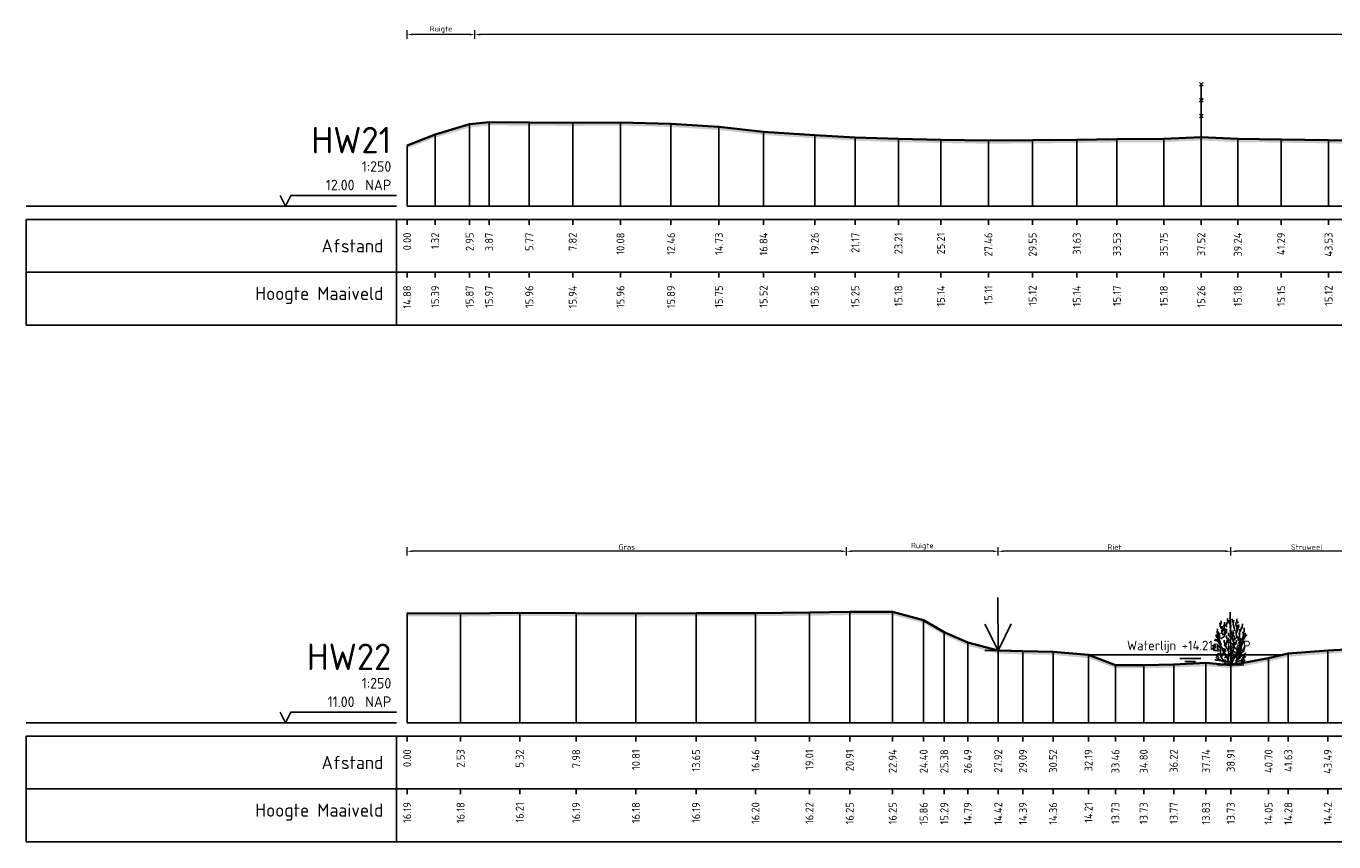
# Model space of a CAD drawing. Header units: metres. Extents: x 197883 to 206898, y 361907 to 364395.
# Tile 219 of 256: x 206492 to 206554, y 363796 to 363835. Entities that reach past the tile are written whole.
import ezdxf
from ezdxf.enums import TextEntityAlignment as Align

# ---------------------------------------------------------------- set-up
doc = ezdxf.new("R2010")
doc.units = ezdxf.units.M
doc.header["$PDMODE"] = 35
doc.header["$PDSIZE"] = 0.075
for name, color, linetype, lineweight in [('B-ME-GR-HEESTER-SD', 90, 'Continuous', 25), ('B-ME-GR-RIET-SD', 120, 'Continuous', 25), ('B-ME-IE-TERREINAFSCHEIDING_KUNSTMATIG_RASTERHEKWERK-SD', 20, 'Continuous', 25), ('X-ME-AL-PROFIEL_HUIDIG MAAIVELD-GD', 252, 'Continuous', 0), ('X-XX-AL-DETAIL1-M', 7, 'Continuous', 18), ('X-XX-AL-DWARSPROFIEL_PROFIELLIJN MAAIVELD-GD', 8, 'Continuous', 35), ('X-XX-AL-NAP-T18', 7, 'Continuous', 18)]:
    doc.layers.add(name, color=color, linetype=linetype, lineweight=lineweight)
doc.layers.add('X-ME-AL-PROFIEL_WATERLIJN-GD', color=150, linetype='Continuous')
doc.layers.add('X-ME-AL-PROFIELRASTER-S', color=7, linetype='Continuous')
doc.styles.add('NLCS-ISO', font='NLCS-ISO.ttf', dxfattribs={"height": 1.8})
doc.styles.add('NLCS-ISO-ANNOTATIVE-T18', font='NLCS-ISO.ttf', dxfattribs={"height": 1.8})
doc.styles.add('NLCS-ISO-M100-T25', font='NLCS-ISO.ttf', dxfattribs={"height": 0.25})
doc.dimstyles.new('NLCS-M100-T25-PIJL_L2_H1', dxfattribs={"dimscale": 0.1, "dimtxt": 2.5, "dimasz": 2.5, "dimexe": 2, "dimexo": 2, "dimgap": 0.7, "dimtad": 1, "dimzin": 0, "dimdsep": 46, "dimtxsty": 'NLCS-ISO-M100-T25', "dimcen": 0, "dimdle": 2, "dimclrd": 256, "dimclre": 256, "dimclrt": 256, "dimadec": 1, "dimazin": 0, "dimtfac": 1, "dimtdec": 3, "dimtofl": 0, "dimtmove": 0, "dimatfit": 3, "dimfxl": 2, "dimfxlon": 1, "dimtfillclr": 256, "dimtolj": 1, "dimtzin": 0, "dimlwd": -1, "dimlwe": -1, "dimarcsym": 0})

# ---------------------------------------------------------------- blocks, each defined once
blk = doc.blocks.new('SAL-PROFIELRASTER-D')
at = {"color": 0, "linetype": 'ByBlock', "lineweight": -2, "flags": 128}
for points in [[(-2, 0), (-72, 0)], [(-24, 2), (-23, 0), (-22, 2), (-2, 2)], [(-72, -12.5), (-72, -2.5)], [(0, -2.5), (-72, -2.5)], [(-2, -12.5), (-2, -2.5)], [(0, -12.5), (-72, -12.5)]]:
    blk.add_lwpolyline(points, dxfattribs=at)
at = {"color": 0, "linetype": 'ByBlock', "lineweight": -2, "style": 'NLCS-ISO-ANNOTATIVE-T18'}
blk.add_text('NAP', height=2, dxfattribs=at).set_placement((-3, 3), align=Align.RIGHT)
blk.add_text('Afstand', height=2.5, dxfattribs=at).set_placement((-4.5, -7.5), align=Align.MIDDLE_RIGHT)
for tag, height, p in [('PROFIELNR', 5, (-3, 10)), ('SCHAAL', 2, (-3, 6.5)), ('NAP', 2, (-9.94, 3))]:
    blk.add_attdef(tag, text='', height=height, dxfattribs=at).set_placement(p, align=Align.RIGHT)
blk = doc.blocks.new('SAL-PROFIELRASTER_BALK_EIND1-D')
at = {"color": 0, "linetype": 'ByBlock', "lineweight": -2, "flags": 128}
for points in [[(0, 0), (1, 0)], [(0, -2.5), (1, -2.5)], [(0, -12.5), (1, -12.5)]]:
    blk.add_lwpolyline(points, dxfattribs=at)
blk = doc.blocks.new('SAL-PROFIELRASTER_BALK-D')
at = {"color": 0, "linetype": 'ByBlock', "lineweight": -2}
for p, q in [((-72, -12.5), (-72, -2.5)), ((-2, -2.5), (-2, -12.5)), ((0, -12.5), (-72, -12.5))]:
    blk.add_line(p, q, dxfattribs=at)
at = {"color": 0, "linetype": 'ByBlock', "lineweight": -2, "style": 'NLCS-ISO-ANNOTATIVE-T18'}
for tag, height, p in [('TITEL1', 2.5, (-4.5, -6.5)), ('TITEL2', 1.5, (-4.5, -9.5))]:
    blk.add_attdef(tag, text='', height=height, dxfattribs=at).set_placement(p, align=Align.MIDDLE_RIGHT)
blk = doc.blocks.new('SAL-PROFIELRASTER_BALK_EIND2-D')
at = {"color": 0, "linetype": 'ByBlock', "lineweight": -2}
blk.add_line((1, -12.5), (0, -12.5), dxfattribs=at)
blk = doc.blocks.new('SAL-PROFIELRASTER_BALK_DATA-D')
at = {"color": 0, "linetype": 'ByBlock', "lineweight": -2}
blk.add_lwpolyline([(0, -3.5), (0, -2.5)], dxfattribs=at)
at = {"color": 0, "linetype": 'ByBlock', "lineweight": -2, "style": 'NLCS-ISO-ANNOTATIVE-T18'}
blk.add_attdef('GETAL', text='', height=1.5, rotation=90, dxfattribs=at).set_placement((0.75, -5), align=Align.RIGHT)
blk = doc.blocks.new('SAL-PROFIELRASTER_AANHAAL-D')
at = {"color": 9, "linetype": 'ByBlock', "lineweight": -2, "flags": 128}
blk.add_lwpolyline([(0, 1), (0, 0)], dxfattribs=at)
blk = doc.blocks.new('*D160')
at = {"layer": 'Defpoints', "color": 0, "transparency": 16777216}
for p in [(206513.648, 363834.542), (206513.648, 363826.427), (206689.029, 363826.427)]:
    blk.add_point(p, dxfattribs=at)
at = {"layer": 'X-XX-AL-DETAIL1-M', "color": 253, "transparency": 16777216}
for p, q in [((206513.648, 363834.342), (206513.648, 363834.742)), ((206688.779, 363834.542), (206513.898, 363834.542)), ((206689.029, 363834.342), (206689.029, 363834.742))]:
    blk.add_line(p, q, dxfattribs=at)
for points in [[(206513.898, 363834.584), (206513.898, 363834.501), (206513.648, 363834.542)], [(206688.779, 363834.584), (206688.779, 363834.501), (206689.029, 363834.542)]]:
    blk.add_solid(points, dxfattribs=at)
at = {"layer": 'X-XX-AL-DETAIL1-M', "color": 253, "transparency": 16777216, "insert": (206601.339, 363834.737), "char_height": 0.25, "attachment_point": 5, "style": 'NLCS-ISO-M100-T25'}
blk.add_mtext('\\A1;Gras', dxfattribs=at)
blk = doc.blocks.new('SIE-RASTERHEKWERK-SOD')
at = {"flags": 128}
for points in [[(-0.035, 1.035), (0.035, 0.965)], [(-0.035, 0.965), (0, 1), (0.035, 1.035)], [(0, 0), (0, 1)], [(-0.035, 0.735), (0.035, 0.665)], [(-0.035, 0.665), (0, 0.7), (0.035, 0.735)], [(-0.035, 0.435), (0.035, 0.365)], [(-0.035, 0.365), (0, 0.4), (0.035, 0.435)]]:
    blk.add_lwpolyline(points, dxfattribs=at)
blk = doc.blocks.new('*D143')
at = {"layer": 'Defpoints', "color": 0, "transparency": 16777216}
for p in [(206510.448, 363810.112), (206510.448, 363801.997), (206531.198, 363801.997)]:
    blk.add_point(p, dxfattribs=at)
at = {"layer": 'X-XX-AL-DETAIL1-M', "color": 253, "transparency": 16777216}
for p, q in [((206510.448, 363809.912), (206510.448, 363810.312)), ((206530.948, 363810.112), (206510.698, 363810.112)), ((206531.198, 363809.912), (206531.198, 363810.312))]:
    blk.add_line(p, q, dxfattribs=at)
for points in [[(206510.698, 363810.153), (206510.698, 363810.07), (206510.448, 363810.112)], [(206530.948, 363810.153), (206530.948, 363810.07), (206531.198, 363810.112)]]:
    blk.add_solid(points, dxfattribs=at)
at = {"layer": 'X-XX-AL-DETAIL1-M', "color": 253, "transparency": 16777216, "insert": (206520.823, 363810.307), "char_height": 0.25, "attachment_point": 5, "style": 'NLCS-ISO-M100-T25'}
blk.add_mtext('\\A1;Gras', dxfattribs=at)
blk = doc.blocks.new('*D144')
at = {"layer": 'Defpoints', "color": 0, "transparency": 16777216}
for p in [(206538.372, 363810.112), (206538.372, 363801.997), (206549.358, 363801.997)]:
    blk.add_point(p, dxfattribs=at)
at = {"layer": 'X-XX-AL-DETAIL1-M', "color": 253, "transparency": 16777216}
for p, q in [((206538.372, 363809.912), (206538.372, 363810.312)), ((206549.108, 363810.112), (206538.622, 363810.112)), ((206549.358, 363809.912), (206549.358, 363810.312))]:
    blk.add_line(p, q, dxfattribs=at)
for points in [[(206538.622, 363810.153), (206538.622, 363810.07), (206538.372, 363810.112)], [(206549.108, 363810.153), (206549.108, 363810.07), (206549.358, 363810.112)]]:
    blk.add_solid(points, dxfattribs=at)
at = {"layer": 'X-XX-AL-DETAIL1-M', "color": 253, "transparency": 16777216, "insert": (206543.865, 363810.307), "char_height": 0.25, "attachment_point": 5, "style": 'NLCS-ISO-M100-T25'}
blk.add_mtext('\\A1;Riet', dxfattribs=at)
blk = doc.blocks.new('*D145')
at = {"layer": 'Defpoints', "color": 0, "transparency": 16777216}
for p in [(206549.358, 363810.112), (206549.358, 363801.997), (206556.543, 363801.997)]:
    blk.add_point(p, dxfattribs=at)
at = {"layer": 'X-XX-AL-DETAIL1-M', "color": 253, "transparency": 16777216}
for p, q in [((206549.358, 363809.912), (206549.358, 363810.312)), ((206556.293, 363810.112), (206549.608, 363810.112)), ((206556.543, 363809.912), (206556.543, 363810.312))]:
    blk.add_line(p, q, dxfattribs=at)
for points in [[(206549.608, 363810.153), (206549.608, 363810.07), (206549.358, 363810.112)], [(206556.293, 363810.153), (206556.293, 363810.07), (206556.543, 363810.112)]]:
    blk.add_solid(points, dxfattribs=at)
at = {"layer": 'X-XX-AL-DETAIL1-M', "color": 253, "transparency": 16777216, "insert": (206552.95, 363810.307), "char_height": 0.25, "attachment_point": 5, "style": 'NLCS-ISO-M100-T25'}
blk.add_mtext('\\A1;Struweel', dxfattribs=at)
blk = doc.blocks.new('SGR-HEESTER_S01_E_ZIJ-D')
blk.add_line((-0.17, 0), (0.14, 0))
at = {"flags": 128}
for points in [[(-0.88, 3.43), (-1.01, 3.7), (-1.02, 3.99)], [(-0.97, 3.82), (-0.92, 3.96), (-0.92, 4.17)], [(-0.79, 3.24), (-0.61, 3.49), (-0.66, 3.77)], [(-0.6, 3.64), (-0.6, 3.89), (-0.6, 4.04)], [(-0.33, 3.58), (-0.43, 3.69), (-0.42, 3.84)], [(-0.39, 3.73), (-0.39, 3.91), (-0.31, 4.07)], [(-0.2, 4.07), (-0.32, 4.28), (-0.32, 4.4)], [(-0.04, 3.82), (-0.15, 3.99), (-0.15, 4.24)], [(-0.06, 4), (0, 4.09), (-0.05, 4.17)], [(-0.01, 3.48), (0.02, 3.66), (-0.02, 3.86), (-0.02, 3.98)], [(0.2, 4.02), (0.16, 4.26), (0.11, 4.37)], [(0.4, 3.24), (0.32, 3.53), (0.23, 3.86), (0.28, 4.25)], [(0.55, 3.49), (0.58, 3.63), (0.49, 3.78), (0.49, 4.02)], [(0.56, 3.05), (0.62, 3.24), (0.58, 3.44), (0.63, 3.78)], [(0.59, 4.06), (0.59, 4.23), (0.58, 4.36)], [(0.58, 3.97), (0.72, 4.1)], [(0.63, 3.39), (0.75, 3.63), (0.74, 3.82)], [(1.05, 3.44), (1.09, 3.59), (1.12, 3.91)], [(-1.17, 2.44), (-1.33, 2.64), (-1.4, 2.85)], [(-1.26, 2.87), (-1.27, 3.11), (-1.26, 3.41)], [(-0.89, 1.87), (-1.06, 2.36), (-1.22, 2.75), (-1.2, 3.17)], [(-1.09, 2.51), (-1.03, 2.67), (-1.08, 2.85), (-1.01, 3.06)], [(-0.93, 2.47), (-0.6, 2.73), (-0.58, 3.23), (-0.56, 3.45)], [(-0.69, 2.83), (-0.85, 3.03), (-0.85, 3.32)], [(-0.82, 3.15), (-0.77, 3.36), (-0.82, 3.56), (-0.82, 3.69)], [(-0.6, 2.82), (-0.47, 3.09), (-0.48, 3.24), (-0.4, 3.41)], [(-0.49, 2.98), (-0.4, 3.1), (-0.4, 3.32)], [(-0.35, 2.48), (-0.39, 2.62), (-0.4, 2.81)], [(-0.34, 2.14), (-0.22, 2.36), (-0.26, 2.57)], [(-0.09, 2.67), (-0.2, 2.78), (-0.21, 3.04)], [(0.14, 2.85), (0.15, 3.01), (-0.08, 3.3)], [(0.04, 3.22), (-0.02, 3.33), (-0.05, 3.64), (-0.06, 3.69)], [(0.1, 0.32), (0.27, 0.78), (0.18, 1.2), (0.27, 1.46), (0.29, 2.12), (0.07, 2.68)], [(0.2, 2.43), (0.13, 2.69), (0.27, 3.03), (0.23, 3.26)], [(0.29, 2.31), (0.56, 2.6), (0.51, 2.92), (0.51, 3.28)], [(0.31, 2.42), (0.36, 2.58), (0.32, 2.78)], [(0.58, 1.68), (0.89, 1.96), (0.91, 2.29), (0.89, 2.55)], [(0.87, 2.02), (0.83, 2.27), (0.69, 2.38), (0.69, 2.69)], [(0.75, 2.43), (0.83, 2.65), (0.79, 3.01)], [(0.83, 3.19), (0.82, 3.39)], [(0.87, 2.88), (0.83, 3.04), (0.99, 3.35), (1.02, 3.62)], [(0.99, 2.31), (1.21, 2.73), (1.13, 3.14)], [(1.05, 2), (1.15, 2.2), (1.16, 2.57)], [(1.06, 2.36), (1.23, 2.48), (1.34, 2.65), (1.54, 2.85)], [(1.2, 2.91), (1.2, 3.11), (1.27, 3.18), (1.28, 3.51)], [(1.29, 2.62), (1.4, 2.83), (1.34, 3.04)], [(-1.43, 1.34), (-1.6, 1.42), (-1.71, 1.53), (-1.76, 1.63)], [(-1.15, 1.31), (-1.52, 1.41), (-1.7, 1.92)], [(-1.36, 2.28), (-1.57, 2.36)], [(-1.51, 1.59), (-1.44, 1.77), (-1.55, 2.02)], [(-1.08, 2.11), (-1.23, 2.27), (-1.5, 2.44)], [(-0.17, 0), (-0.52, 0.15), (-0.67, 0.41), (-0.93, 0.8), (-0.93, 1.02), (-0.98, 1.28), (-1.24, 1.57), (-1.17, 1.87)], [(-0.94, 1.35), (-0.97, 1.46), (-1.01, 1.65), (-1.07, 1.74), (-0.99, 1.83)], [(-0.85, 0.82), (-0.74, 1.04), (-0.6, 1.44), (-0.69, 1.61)], [(-0.69, 1.23), (-0.76, 1.4), (-0.82, 1.62)], [(-0.56, 2.04), (-0.63, 2.22), (-0.61, 2.36)], [(-0.62, 1.2), (-0.49, 1.36), (-0.53, 1.52)], [(0.01, 0.23), (-0.32, 0.39), (-0.14, 0.96), (-0.25, 1.41), (-0.58, 1.92), (-0.49, 2.16)], [(-0.4, 1.72), (-0.48, 1.81), (-0.39, 2.04), (-0.35, 2.37)], [(-0.29, 2.19), (-0.07, 2.42)], [(0.01, 1.48), (-0.11, 1.58), (-0.16, 1.69), (-0.26, 1.8)], [(0.27, 1.32), (0.07, 1.45), (0.01, 1.7), (-0.09, 1.83)], [(0.53, 1.04), (0.45, 1.13), (0.35, 1.26), (0.15, 1.28), (0.01, 1.41)], [(0.23, 1.76), (0.19, 1.96), (0.04, 2.07)], [(0.12, 0.1), (0.49, 0.17), (0.58, 0.47), (0.89, 0.67), (0.95, 1.13), (1.02, 1.92)], [(0.69, 0.8), (0.56, 1.11), (0.6, 1.5), (0.21, 1.74)], [(0.31, 1.73), (0.36, 1.9), (0.41, 2.16)], [(0.41, 1.94), (0.5, 2.07), (0.53, 2.35)], [(0.92, 1.08), (0.8, 1.26), (0.77, 1.43), (0.68, 1.61)], [(0.85, 1.38), (0.82, 1.54), (0.87, 1.68)], [(1, 1.08), (1.14, 1.25), (1.29, 1.39)], [(1.02, 1.81), (1.14, 2.08), (1.33, 2.24)], [(1.12, 1.28), (1.21, 1.47), (1.24, 1.65), (1.37, 1.7)], [(-0.97, 0.4), (-1.22, 0.45), (-1.36, 0.45), (-1.5, 0.52)], [(-0.76, 0.28), (-1, 0.52), (-1.24, 0.58), (-1.41, 0.74)], [(-1.13, 0.64), (-1.2, 0.78), (-1.4, 0.92)], [(-0.96, 0.92), (-1.06, 1.05), (-1.26, 1.09)], [(-0.31, 0.32), (-0.47, 0.32), (-0.6, 0.51)], [(-0.58, 0.67), (-0.34, 0.87), (-0.39, 1.06)], [(-0.14, 0.09), (-0.31, 0.17), (-0.35, 0.21)], [(0, 0), (-0.14, 0.14)], [(0.06, 0.44), (-0.01, 0.58), (0, 0.85), (-0.12, 1.09)], [(-0.02, 0), (0.14, 0.2)], [(0.02, 0.6), (0.08, 0.78), (0.08, 0.94), (0.02, 1.11)], [(0.14, 0), (0.53, 0.06), (0.67, 0.21)], [(0.49, 0.37), (0.6, 0.59), (0.47, 0.88)], [(0.62, 0.59), (0.76, 0.73), (0.76, 0.98), (0.72, 1.22)], [(0.62, 0.3), (0.95, 0.43), (1.28, 0.58)], [(0.8, 0.8), (0.85, 0.95)], [(0.93, 0.75), (1.1, 0.92), (1.2, 0.92)], [(0.94, 0.37), (1.2, 0.38), (1.35, 0.46)], [(1.01, 0.51), (1.2, 0.62), (1.15, 0.72), (1.23, 0.89)], [(1.14, 0.94), (1.28, 1.01), (1.43, 1.12)], [(1.27, 0.64), (1.4, 0.84)]]:
    blk.add_lwpolyline(points, dxfattribs=at)
blk = doc.blocks.new('*D103')
at = {"layer": 'Defpoints', "color": 0, "transparency": 16777216}
for p in [(206510.448, 363834.542), (206510.448, 363826.427), (206513.648, 363826.427)]:
    blk.add_point(p, dxfattribs=at)
at = {"layer": 'X-XX-AL-DETAIL1-M', "color": 253, "transparency": 16777216}
for p, q in [((206510.448, 363834.342), (206510.448, 363834.742)), ((206513.398, 363834.542), (206510.698, 363834.542)), ((206513.648, 363834.342), (206513.648, 363834.742))]:
    blk.add_line(p, q, dxfattribs=at)
for points in [[(206510.698, 363834.584), (206510.698, 363834.501), (206510.448, 363834.542)], [(206513.398, 363834.584), (206513.398, 363834.501), (206513.648, 363834.542)]]:
    blk.add_solid(points, dxfattribs=at)
at = {"layer": 'X-XX-AL-DETAIL1-M', "color": 253, "transparency": 16777216, "insert": (206512.048, 363834.775), "char_height": 0.25, "attachment_point": 5, "style": 'NLCS-ISO-M100-T25'}
blk.add_mtext('\\A1;Ruigte', dxfattribs=at)
blk = doc.blocks.new('*D136')
at = {"layer": 'Defpoints', "color": 0, "transparency": 16777216}
for p in [(206531.198, 363810.112), (206531.198, 363801.997), (206538.372, 363801.997)]:
    blk.add_point(p, dxfattribs=at)
at = {"layer": 'X-XX-AL-DETAIL1-M', "color": 253, "transparency": 16777216}
for p, q in [((206531.198, 363809.912), (206531.198, 363810.312)), ((206538.122, 363810.112), (206531.448, 363810.112)), ((206538.372, 363809.912), (206538.372, 363810.312))]:
    blk.add_line(p, q, dxfattribs=at)
for points in [[(206531.448, 363810.153), (206531.448, 363810.07), (206531.198, 363810.112)], [(206538.122, 363810.153), (206538.122, 363810.07), (206538.372, 363810.112)]]:
    blk.add_solid(points, dxfattribs=at)
at = {"layer": 'X-XX-AL-DETAIL1-M', "color": 253, "transparency": 16777216, "insert": (206534.785, 363810.344), "char_height": 0.25, "attachment_point": 5, "style": 'NLCS-ISO-M100-T25'}
blk.add_mtext('\\A1;Ruigte', dxfattribs=at)
blk = doc.blocks.new('SGR-RIET DWP-SOD')
at = {"flags": 128}
for points in [[(0, 0), (-0.01, 1)], [(-0.255, 0.497), (0, 0), (0.245, 0.503)], [(-0.25, -0.003), (0.25, 0.003)]]:
    blk.add_lwpolyline(points, dxfattribs=at)

msp = doc.modelspace()

# ---------------------------------------------------------------- hatches: boundary and pattern name
at = {"layer": 'X-ME-AL-PROFIEL_HUIDIG MAAIVELD-GD'}
h = msp.add_hatch(dxfattribs=at)
h.set_pattern_fill('AGR-MAAIVELD', color=256, scale=0.05, pattern_type=2)
h.set_pattern_definition([(45, (708.54496, 287.2977), (-0.25000007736, 0.25000007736), []), (45, (708.50925, 287.3334), (0, 0.50000015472), [0.3535535, -0.3535535]), (45, (708.47354, 287.36912), (0, 0.50000015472), [0.3535535, -0.3535535]), (45, (708.43732, 287.40533), (0, 0.50000015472), [0.3535535, -0.3535535]), (45, (708.4021, 287.44055), (0, 0.50000015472), [0.3535535, -0.3535535]), (45, (708.3664, 287.47626), (0, 0.50000015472), [0.3535535, -0.3535535]), (45, (708.33068, 287.51198), (0, 0.50000015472), [0.3535535, -0.3535535]), (315, (708.54496, 287.2977), (0.25000007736, 0.25000007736), []), (315, (708.58068, 287.3334), (0.50000015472, -1e-16), [0.3535535, -0.3535535]), (315, (708.6164, 287.36912), (0.50000015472, -1e-16), [0.3535535, -0.3535535]), (315, (708.6526, 287.40533), (0.50000015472, -1e-16), [0.3535535, -0.3535535]), (315, (708.68782, 287.44055), (0.50000015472, -1e-16), [0.3535535, -0.3535535]), (315, (708.72354, 287.47626), (0.50000015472, -1e-16), [0.3535535, -0.3535535]), (315, (708.75925, 287.51198), (0.50000015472, -1e-16), [0.3535535, -0.3535535])])
h.paths.add_polyline_path([(206692.373, 363829.689), (206689.838, 363829.738), (206689.029, 363829.853), (206687.856, 363829.846), (206686.098, 363829.749), (206683.808, 363829.697), (206681.553, 363829.668), (206678.976, 363829.62), (206676.494, 363829.509), (206673.793, 363829.454), (206671.58, 363829.362), (206669.207, 363829.252), (206667.286, 363829.154), (206665.813, 363829.052), (206663.839, 363828.965), (206662.218, 363828.957), (206660.192, 363829.022), (206658.316, 363829.149), (206657.006, 363829.177), (206654.66, 363829.284), (206652.279, 363829.39), (206648.621, 363829.39), (206646.185, 363829.436), (206643.799, 363829.432), (206641.238, 363829.451), (206638.989, 363829.456), (206636.722, 363829.471), (206634.502, 363829.55), (206632.099, 363829.55), (206629.523, 363829.665), (206627.136, 363829.724), (206624.743, 363829.8), (206622.876, 363829.867), (206620.67, 363829.934), (206618.553, 363829.979), (206616.088, 363830.033), (206614.119, 363830.006), (206611.738, 363829.905), (206609.6, 363829.764), (206606.958, 363829.546), (206604.538, 363829.419), (206602.102, 363829.313), (206599.888, 363829.259), (206597.631, 363829.237), (206595.277, 363829.233), (206593.083, 363829.175), (206591.05, 363829.156), (206588.937, 363829.141), (206587.055, 363829.154), (206584.878, 363829.185), (206582.956, 363829.189), (206580.948, 363829.179), (206578.793, 363829.22), (206576.755, 363829.27), (206574.847, 363829.218), (206572.953, 363829.306), (206571.005, 363829.322), (206568.771, 363829.351), (206566.702, 363829.381), (206564.755, 363829.364), (206562.457, 363829.414), (206560.329, 363829.461), (206558.205, 363829.487), (206556.063, 363829.512), (206553.98, 363829.547), (206551.741, 363829.579), (206549.69, 363829.604), (206547.965, 363829.685), (206546.198, 363829.603), (206543.981, 363829.592), (206542.083, 363829.565), (206539.996, 363829.548), (206537.908, 363829.532), (206535.663, 363829.563), (206533.658, 363829.603), (206531.62, 363829.676), (206529.706, 363829.782), (206527.285, 363829.947), (206525.177, 363830.178), (206522.912, 363830.319), (206520.528, 363830.388), (206518.27, 363830.371), (206516.218, 363830.382), (206514.317, 363830.399), (206513.401, 363830.299), (206511.771, 363829.817), (206510.448, 363829.303), (206510.448, 363829.153), (206511.771, 363829.667), (206513.401, 363830.149), (206514.317, 363830.249), (206516.218, 363830.232), (206518.27, 363830.221), (206520.528, 363830.238), (206522.912, 363830.169), (206525.177, 363830.028), (206527.285, 363829.797), (206529.706, 363829.632), (206531.62, 363829.526), (206533.658, 363829.453), (206535.663, 363829.413), (206537.908, 363829.382), (206539.996, 363829.398), (206542.083, 363829.415), (206543.981, 363829.442), (206546.198, 363829.453), (206547.965, 363829.535), (206549.69, 363829.454), (206551.741, 363829.429), (206553.98, 363829.397), (206556.063, 363829.362), (206558.205, 363829.337), (206560.329, 363829.311), (206562.457, 363829.264), (206564.755, 363829.214), (206566.702, 363829.231), (206568.771, 363829.201), (206571.005, 363829.172), (206572.953, 363829.156), (206574.847, 363829.068), (206576.755, 363829.12), (206578.793, 363829.07), (206580.948, 363829.029), (206582.956, 363829.039), (206584.878, 363829.035), (206587.055, 363829.004), (206588.937, 363828.991), (206591.05, 363829.006), (206593.083, 363829.025), (206595.277, 363829.083), (206597.631, 363829.087), (206599.888, 363829.109), (206602.102, 363829.163), (206604.538, 363829.269), (206606.958, 363829.396), (206609.6, 363829.614), (206611.738, 363829.755), (206614.119, 363829.856), (206616.088, 363829.883), (206618.553, 363829.829), (206620.67, 363829.784), (206622.876, 363829.717), (206624.743, 363829.65), (206627.136, 363829.574), (206629.523, 363829.515), (206632.099, 363829.4), (206634.502, 363829.4), (206636.722, 363829.321), (206638.989, 363829.306), (206641.238, 363829.301), (206643.799, 363829.282), (206646.185, 363829.286), (206648.621, 363829.24), (206652.279, 363829.24), (206654.66, 363829.134), (206657.006, 363829.027), (206658.316, 363828.999), (206660.192, 363828.872), (206662.218, 363828.807), (206663.839, 363828.815), (206665.813, 363828.902), (206667.286, 363829.004), (206669.207, 363829.102), (206671.58, 363829.212), (206673.793, 363829.304), (206676.494, 363829.359), (206678.976, 363829.47), (206681.553, 363829.518), (206683.808, 363829.547), (206686.098, 363829.599), (206687.856, 363829.696), (206689.029, 363829.703), (206689.838, 363829.588), (206692.373, 363829.539)])
h = msp.add_hatch(dxfattribs=at)
h.set_pattern_fill('AGR-MAAIVELD', color=256, scale=0.05, pattern_type=2)
h.set_pattern_definition([(45, (708.54496, 300.36698), (-0.25000007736, 0.25000007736), []), (45, (708.50925, 300.4027), (0, 0.50000015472), [0.3535535, -0.3535535]), (45, (708.47354, 300.4384), (0, 0.50000015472), [0.3535535, -0.3535535]), (45, (708.43732, 300.47462), (0, 0.50000015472), [0.3535535, -0.3535535]), (45, (708.4021, 300.50984), (0, 0.50000015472), [0.3535535, -0.3535535]), (45, (708.3664, 300.54555), (0, 0.50000015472), [0.3535535, -0.3535535]), (45, (708.33068, 300.58127), (0, 0.50000015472), [0.3535535, -0.3535535]), (315, (708.54496, 300.36698), (0.25000007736, 0.25000007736), []), (315, (708.58068, 300.4027), (0.50000015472, -1e-16), [0.3535535, -0.3535535]), (315, (708.6164, 300.4384), (0.50000015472, -1e-16), [0.3535535, -0.3535535]), (315, (708.6526, 300.47462), (0.50000015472, -1e-16), [0.3535535, -0.3535535]), (315, (708.68782, 300.50984), (0.50000015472, -1e-16), [0.3535535, -0.3535535]), (315, (708.72354, 300.54555), (0.50000015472, -1e-16), [0.3535535, -0.3535535]), (315, (708.75925, 300.58127), (0.50000015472, -1e-16), [0.3535535, -0.3535535])])
h.paths.add_polyline_path([(206767.511, 363806.91), (206767.511, 363806.76), (206766.879, 363806.78), (206766.023, 363806.717), (206763.573, 363806.652), (206761.072, 363806.694), (206758.563, 363806.701), (206756.339, 363806.714), (206754.386, 363806.702), (206751.974, 363806.717), (206749.471, 363806.696), (206747.219, 363806.695), (206744.989, 363806.628), (206742.733, 363806.556), (206740.46, 363806.421), (206738.467, 363806.337), (206736.286, 363806.305), (206734.331, 363806.325), (206732.131, 363806.366), (206730.063, 363806.303), (206727.978, 363806.247), (206725.702, 363806.145), (206723.248, 363806.074), (206720.896, 363805.951), (206718.855, 363805.915), (206716.765, 363805.887), (206714.528, 363805.87), (206712.466, 363805.9), (206710.352, 363805.839), (206708.352, 363805.866), (206706.29, 363805.781), (206704.037, 363805.801), (206702.032, 363805.809), (206700.061, 363805.79), (206698.133, 363805.803), (206696.305, 363805.83), (206694.256, 363805.929), (206692.212, 363805.995), (206690.11, 363805.994), (206688.24, 363805.976), (206686.142, 363805.945), (206684.409, 363805.947), (206682.156, 363805.956), (206680.062, 363806.06), (206678.073, 363806.183), (206676.053, 363806.309), (206674.076, 363806.423), (206671.996, 363806.553), (206669.833, 363806.616), (206667.996, 363806.657), (206666.005, 363806.637), (206663.827, 363806.66), (206661.835, 363806.636), (206659.858, 363806.651), (206657.772, 363806.665), (206655.779, 363806.711), (206653.923, 363806.73), (206651.81, 363806.772), (206649.849, 363806.802), (206647.955, 363806.86), (206646.028, 363806.879), (206643.989, 363806.894), (206641.917, 363806.815), (206640.079, 363806.617), (206638.259, 363806.37), (206636.391, 363806.104), (206634.565, 363805.91), (206632.546, 363805.833), (206630.555, 363805.799), (206628.722, 363805.769), (206626.735, 363805.817), (206624.781, 363805.877), (206622.814, 363805.909), (206620.783, 363805.969), (206618.672, 363806.051), (206616.767, 363806.116), (206614.707, 363806.231), (206612.62, 363806.309), (206610.54, 363806.361), (206608.584, 363806.417), (206606.667, 363806.485), (206604.808, 363806.517), (206602.903, 363806.562), (206600.953, 363806.595), (206599.209, 363806.624), (206597.279, 363806.631), (206595.396, 363806.675), (206593.457, 363806.725), (206591.538, 363806.716), (206589.435, 363806.69), (206587.556, 363806.672), (206585.855, 363806.608), (206584.245, 363806.611), (206582.339, 363806.597), (206580.179, 363806.627), (206578.09, 363806.676), (206576.065, 363806.751), (206574.099, 363806.833), (206572.385, 363806.892), (206570.578, 363806.93), (206568.6, 363806.96), (206566.525, 363807.059), (206564.682, 363807.153), (206562.839, 363807.214), (206561.133, 363807.223), (206560.143, 363807.098), (206558.644, 363806.687), (206557.55, 363806.301), (206556.543, 363805.777), (206555.629, 363805.371), (206553.942, 363805.262), (206552.078, 363805.124), (206551.146, 363804.9), (206549.358, 363804.581), (206548.189, 363804.681), (206546.664, 363804.612), (206545.245, 363804.579), (206543.91, 363804.574), (206542.64, 363805.057), (206540.966, 363805.211), (206539.541, 363805.239), (206538.372, 363805.269), (206536.936, 363805.64), (206535.825, 363806.141), (206534.85, 363806.71), (206533.385, 363807.094), (206531.357, 363807.093), (206529.454, 363807.064), (206526.906, 363807.042), (206524.099, 363807.033), (206521.255, 363807.026), (206518.432, 363807.038), (206515.765, 363807.055), (206512.974, 363807.023), (206510.448, 363807.033), (206510.448, 363807.183), (206512.974, 363807.173), (206515.765, 363807.205), (206518.432, 363807.188), (206521.255, 363807.176), (206524.099, 363807.183), (206526.906, 363807.192), (206529.454, 363807.214), (206531.357, 363807.243), (206533.385, 363807.244), (206534.85, 363806.86), (206535.825, 363806.291), (206536.936, 363805.79), (206538.372, 363805.419), (206539.541, 363805.389), (206540.966, 363805.361), (206542.64, 363805.207), (206543.91, 363804.724), (206545.245, 363804.729), (206546.664, 363804.762), (206548.189, 363804.831), (206549.358, 363804.731), (206551.146, 363805.05), (206552.078, 363805.274), (206553.942, 363805.412), (206555.629, 363805.521), (206556.543, 363805.927), (206557.55, 363806.451), (206558.644, 363806.837), (206560.143, 363807.248), (206561.133, 363807.373), (206562.839, 363807.364), (206564.682, 363807.303), (206566.525, 363807.209), (206568.6, 363807.11), (206570.578, 363807.08), (206572.385, 363807.042), (206574.099, 363806.983), (206576.065, 363806.901), (206578.09, 363806.826), (206580.179, 363806.777), (206582.339, 363806.747), (206584.245, 363806.761), (206585.855, 363806.758), (206587.556, 363806.822), (206589.435, 363806.84), (206591.538, 363806.866), (206593.457, 363806.875), (206595.396, 363806.825), (206597.279, 363806.781), (206599.209, 363806.774), (206600.953, 363806.745), (206602.903, 363806.712), (206604.808, 363806.667), (206606.667, 363806.635), (206608.584, 363806.567), (206610.54, 363806.511), (206612.62, 363806.459), (206614.707, 363806.381), (206616.767, 363806.266), (206618.672, 363806.201), (206620.783, 363806.119), (206622.814, 363806.059), (206624.781, 363806.027), (206626.735, 363805.967), (206628.722, 363805.919), (206630.555, 363805.949), (206632.546, 363805.983), (206634.565, 363806.06), (206636.391, 363806.254), (206638.259, 363806.52), (206640.079, 363806.767), (206641.917, 363806.965), (206643.989, 363807.044), (206646.028, 363807.029), (206647.955, 363807.01), (206649.849, 363806.952), (206651.81, 363806.922), (206653.923, 363806.88), (206655.779, 363806.861), (206657.772, 363806.815), (206659.858, 363806.801), (206661.835, 363806.786), (206663.827, 363806.81), (206666.005, 363806.787), (206667.996, 363806.807), (206669.833, 363806.766), (206671.996, 363806.703), (206674.076, 363806.573), (206676.053, 363806.459), (206678.073, 363806.333), (206680.062, 363806.21), (206682.156, 363806.106), (206684.409, 363806.097), (206686.142, 363806.095), (206688.24, 363806.126), (206690.11, 363806.144), (206692.212, 363806.145), (206694.256, 363806.079), (206696.305, 363805.98), (206698.133, 363805.953), (206700.061, 363805.94), (206702.032, 363805.959), (206704.037, 363805.951), (206706.29, 363805.931), (206708.352, 363806.016), (206710.352, 363805.989), (206712.466, 363806.05), (206714.528, 363806.02), (206716.765, 363806.037), (206718.855, 363806.065), (206720.896, 363806.101), (206723.248, 363806.224), (206725.702, 363806.295), (206727.978, 363806.397), (206730.063, 363806.453), (206732.131, 363806.516), (206734.331, 363806.475), (206736.286, 363806.455), (206738.467, 363806.487), (206740.46, 363806.571), (206742.733, 363806.706), (206744.989, 363806.778), (206747.219, 363806.845), (206749.471, 363806.846), (206751.974, 363806.867), (206754.386, 363806.852), (206756.339, 363806.864), (206758.563, 363806.851), (206761.072, 363806.844), (206763.573, 363806.802), (206766.023, 363806.867), (206766.879, 363806.93)])

# ---------------------------------------------------------------- linework, layer by layer
at = {"layer": 'X-ME-AL-PROFIEL_WATERLIJN-GD'}
for points in [[(206542.64, 363805.207), (206551.799, 363805.207)], [(206546.945, 363805.043), (206547.945, 363805.043)], [(206547.187, 363804.898), (206547.687, 363804.898)]]:
    msp.add_lwpolyline(points, dxfattribs=at)
at = {"layer": 'X-XX-AL-DWARSPROFIEL_PROFIELLIJN MAAIVELD-GD'}
for points in [[(206510.448, 363829.303), (206511.771, 363829.817), (206513.401, 363830.299), (206514.317, 363830.399), (206516.218, 363830.382), (206518.27, 363830.371), (206520.528, 363830.388), (206522.912, 363830.319), (206525.177, 363830.178), (206527.285, 363829.947), (206529.706, 363829.782), (206531.62, 363829.676), (206533.658, 363829.603), (206535.663, 363829.563), (206537.908, 363829.532), (206539.996, 363829.548), (206542.083, 363829.565), (206543.981, 363829.592), (206546.198, 363829.603), (206547.965, 363829.685), (206549.69, 363829.604), (206551.741, 363829.579), (206553.98, 363829.547), (206556.063, 363829.512)], [(206510.448, 363807.183), (206512.974, 363807.173), (206515.765, 363807.205), (206518.432, 363807.188), (206521.255, 363807.176), (206524.099, 363807.183), (206526.906, 363807.192), (206529.454, 363807.214), (206531.357, 363807.243), (206533.385, 363807.244), (206534.85, 363806.86), (206535.825, 363806.291), (206536.936, 363805.79), (206538.372, 363805.419), (206539.541, 363805.389), (206540.966, 363805.361), (206542.64, 363805.207), (206543.91, 363804.724), (206545.245, 363804.729), (206546.664, 363804.762), (206548.189, 363804.831), (206549.358, 363804.731), (206551.146, 363805.05), (206552.078, 363805.274), (206553.942, 363805.412), (206555.629, 363805.521)]]:
    msp.add_lwpolyline(points, dxfattribs=at)

# ---------------------------------------------------------------- block references
at = {"layer": 'B-ME-GR-HEESTER-SD', "xscale": 0.5, "yscale": 0.5, "zscale": 0.5}
msp.add_blockref('SGR-HEESTER_S01_E_ZIJ-D', (206549.358, 363804.731), dxfattribs=at)
at = {"layer": 'B-ME-GR-RIET-SD', "xscale": 2.5, "yscale": 2.5, "zscale": 2.5}
for p in [(206538.372, 363805.419), (206549.358, 363804.731)]:
    msp.add_blockref('SGR-RIET DWP-SOD', p, dxfattribs=at)
at = {"layer": 'B-ME-IE-TERREINAFSCHEIDING_KUNSTMATIG_RASTERHEKWERK-SD', "xscale": 2.5, "yscale": 2.5, "zscale": 2.5}
msp.add_blockref('SIE-RASTERHEKWERK-SOD', (206547.965, 363829.685), dxfattribs=at)
at = {"layer": 'X-ME-AL-PROFIELRASTER-S', "xscale": 0.25, "yscale": 0.25, "zscale": 0.25}
for name, p, values in [('SAL-PROFIELRASTER-D', (206510.448, 363826.427), {'PROFIELNR': 'HW21', 'SCHAAL': '1:250', 'NAP': '12.00'}), ('SAL-PROFIELRASTER_BALK_DATA-D', (206510.448, 363826.427), {'GETAL': '0.00'}), ('SAL-PROFIELRASTER_BALK_DATA-D', (206511.771, 363826.427), {'GETAL': '1.32'}), ('SAL-PROFIELRASTER_BALK_DATA-D', (206513.401, 363826.427), {'GETAL': '2.95'}), ('SAL-PROFIELRASTER_BALK_DATA-D', (206514.317, 363826.427), {'GETAL': '3.87'}), ('SAL-PROFIELRASTER_BALK_DATA-D', (206516.218, 363826.427), {'GETAL': '5.77'}), ('SAL-PROFIELRASTER_BALK_DATA-D', (206518.27, 363826.427), {'GETAL': '7.82'}), ('SAL-PROFIELRASTER_BALK_DATA-D', (206520.528, 363826.427), {'GETAL': '10.08'}), ('SAL-PROFIELRASTER_BALK_DATA-D', (206522.912, 363826.427), {'GETAL': '12.46'}), ('SAL-PROFIELRASTER_BALK_DATA-D', (206525.177, 363826.427), {'GETAL': '14.73'}), ('SAL-PROFIELRASTER_BALK_DATA-D', (206527.285, 363826.427), {'GETAL': '16.84'}), ('SAL-PROFIELRASTER_BALK_DATA-D', (206529.706, 363826.427), {'GETAL': '19.26'}), ('SAL-PROFIELRASTER_BALK_DATA-D', (206531.62, 363826.427), {'GETAL': '21.17'}), ('SAL-PROFIELRASTER_BALK_DATA-D', (206533.658, 363826.427), {'GETAL': '23.21'}), ('SAL-PROFIELRASTER_BALK_DATA-D', (206535.663, 363826.427), {'GETAL': '25.21'}), ('SAL-PROFIELRASTER_BALK_DATA-D', (206537.908, 363826.427), {'GETAL': '27.46'}), ('SAL-PROFIELRASTER_BALK_DATA-D', (206539.996, 363826.427), {'GETAL': '29.55'}), ('SAL-PROFIELRASTER_BALK_DATA-D', (206542.083, 363826.427), {'GETAL': '31.63'}), ('SAL-PROFIELRASTER_BALK_DATA-D', (206543.981, 363826.427), {'GETAL': '33.53'}), ('SAL-PROFIELRASTER_BALK_DATA-D', (206546.198, 363826.427), {'GETAL': '35.75'}), ('SAL-PROFIELRASTER_BALK_DATA-D', (206547.965, 363826.427), {'GETAL': '37.52'}), ('SAL-PROFIELRASTER_BALK_DATA-D', (206549.69, 363826.427), {'GETAL': '39.24'}), ('SAL-PROFIELRASTER_BALK_DATA-D', (206551.741, 363826.427), {'GETAL': '41.29'}), ('SAL-PROFIELRASTER_BALK_DATA-D', (206553.98, 363826.427), {'GETAL': '43.53'}), ('SAL-PROFIELRASTER_BALK-D', (206510.448, 363823.927), {'TITEL1': 'Hoogte Maaiveld'}), ('SAL-PROFIELRASTER_BALK_DATA-D', (206510.448, 363823.927), {'GETAL': '14.88'}), ('SAL-PROFIELRASTER_BALK_DATA-D', (206511.771, 363823.927), {'GETAL': '15.39'}), ('SAL-PROFIELRASTER_BALK_DATA-D', (206513.401, 363823.927), {'GETAL': '15.87'}), ('SAL-PROFIELRASTER_BALK_DATA-D', (206514.317, 363823.927), {'GETAL': '15.97'}), ('SAL-PROFIELRASTER_BALK_DATA-D', (206516.218, 363823.927), {'GETAL': '15.96'}), ('SAL-PROFIELRASTER_BALK_DATA-D', (206518.27, 363823.927), {'GETAL': '15.94'}), ('SAL-PROFIELRASTER_BALK_DATA-D', (206520.528, 363823.927), {'GETAL': '15.96'}), ('SAL-PROFIELRASTER_BALK_DATA-D', (206522.912, 363823.927), {'GETAL': '15.89'}), ('SAL-PROFIELRASTER_BALK_DATA-D', (206525.177, 363823.927), {'GETAL': '15.75'}), ('SAL-PROFIELRASTER_BALK_DATA-D', (206527.285, 363823.927), {'GETAL': '15.52'}), ('SAL-PROFIELRASTER_BALK_DATA-D', (206529.706, 363823.927), {'GETAL': '15.36'}), ('SAL-PROFIELRASTER_BALK_DATA-D', (206531.62, 363823.927), {'GETAL': '15.25'}), ('SAL-PROFIELRASTER_BALK_DATA-D', (206533.658, 363823.927), {'GETAL': '15.18'}), ('SAL-PROFIELRASTER_BALK_DATA-D', (206535.663, 363823.927), {'GETAL': '15.14'}), ('SAL-PROFIELRASTER_BALK_DATA-D', (206537.908, 363823.927), {'GETAL': '15.11'}), ('SAL-PROFIELRASTER_BALK_DATA-D', (206539.996, 363823.927), {'GETAL': '15.12'}), ('SAL-PROFIELRASTER_BALK_DATA-D', (206542.083, 363823.927), {'GETAL': '15.14'}), ('SAL-PROFIELRASTER_BALK_DATA-D', (206543.981, 363823.927), {'GETAL': '15.17'}), ('SAL-PROFIELRASTER_BALK_DATA-D', (206546.198, 363823.927), {'GETAL': '15.18'}), ('SAL-PROFIELRASTER_BALK_DATA-D', (206547.965, 363823.927), {'GETAL': '15.26'}), ('SAL-PROFIELRASTER_BALK_DATA-D', (206549.69, 363823.927), {'GETAL': '15.18'}), ('SAL-PROFIELRASTER_BALK_DATA-D', (206551.741, 363823.927), {'GETAL': '15.15'}), ('SAL-PROFIELRASTER_BALK_DATA-D', (206553.98, 363823.927), {'GETAL': '15.12'}), ('SAL-PROFIELRASTER-D', (206510.448, 363801.997), {'PROFIELNR': 'HW22', 'SCHAAL': '1:250', 'NAP': '11.00'}), ('SAL-PROFIELRASTER_BALK_DATA-D', (206510.448, 363801.997), {'GETAL': '0.00'}), ('SAL-PROFIELRASTER_BALK_DATA-D', (206512.974, 363801.997), {'GETAL': '2.53'}), ('SAL-PROFIELRASTER_BALK_DATA-D', (206515.765, 363801.997), {'GETAL': '5.32'}), ('SAL-PROFIELRASTER_BALK_DATA-D', (206518.432, 363801.997), {'GETAL': '7.98'}), ('SAL-PROFIELRASTER_BALK_DATA-D', (206521.255, 363801.997), {'GETAL': '10.81'}), ('SAL-PROFIELRASTER_BALK_DATA-D', (206524.099, 363801.997), {'GETAL': '13.65'}), ('SAL-PROFIELRASTER_BALK_DATA-D', (206526.906, 363801.997), {'GETAL': '16.46'}), ('SAL-PROFIELRASTER_BALK_DATA-D', (206529.454, 363801.997), {'GETAL': '19.01'}), ('SAL-PROFIELRASTER_BALK_DATA-D', (206531.357, 363801.997), {'GETAL': '20.91'}), ('SAL-PROFIELRASTER_BALK_DATA-D', (206533.385, 363801.997), {'GETAL': '22.94'}), ('SAL-PROFIELRASTER_BALK_DATA-D', (206534.85, 363801.997), {'GETAL': '24.40'}), ('SAL-PROFIELRASTER_BALK_DATA-D', (206535.825, 363801.997), {'GETAL': '25.38'}), ('SAL-PROFIELRASTER_BALK_DATA-D', (206536.936, 363801.997), {'GETAL': '26.49'}), ('SAL-PROFIELRASTER_BALK_DATA-D', (206538.372, 363801.997), {'GETAL': '27.92'}), ('SAL-PROFIELRASTER_BALK_DATA-D', (206539.541, 363801.997), {'GETAL': '29.09'}), ('SAL-PROFIELRASTER_BALK_DATA-D', (206540.966, 363801.997), {'GETAL': '30.52'}), ('SAL-PROFIELRASTER_BALK_DATA-D', (206542.64, 363801.997), {'GETAL': '32.19'}), ('SAL-PROFIELRASTER_BALK_DATA-D', (206542.64, 363801.997), {'GETAL': '32.19'}), ('SAL-PROFIELRASTER_BALK_DATA-D', (206543.91, 363801.997), {'GETAL': '33.46'}), ('SAL-PROFIELRASTER_BALK_DATA-D', (206545.245, 363801.997), {'GETAL': '34.80'}), ('SAL-PROFIELRASTER_BALK_DATA-D', (206546.664, 363801.997), {'GETAL': '36.22'}), ('SAL-PROFIELRASTER_BALK_DATA-D', (206548.189, 363801.997), {'GETAL': '37.74'}), ('SAL-PROFIELRASTER_BALK_DATA-D', (206549.358, 363801.997), {'GETAL': '38.91'}), ('SAL-PROFIELRASTER_BALK_DATA-D', (206551.146, 363801.997), {'GETAL': '40.70'}), ('SAL-PROFIELRASTER_BALK_DATA-D', (206552.078, 363801.997), {'GETAL': '41.63'}), ('SAL-PROFIELRASTER_BALK_DATA-D', (206552.078, 363801.997), {'GETAL': '41.63'}), ('SAL-PROFIELRASTER_BALK_DATA-D', (206553.942, 363801.997), {'GETAL': '43.49'}), ('SAL-PROFIELRASTER_BALK-D', (206510.448, 363799.497), {'TITEL1': 'Hoogte Maaiveld'}), ('SAL-PROFIELRASTER_BALK_DATA-D', (206510.448, 363799.497), {'GETAL': '16.19'}), ('SAL-PROFIELRASTER_BALK_DATA-D', (206512.974, 363799.497), {'GETAL': '16.18'}), ('SAL-PROFIELRASTER_BALK_DATA-D', (206515.765, 363799.497), {'GETAL': '16.21'}), ('SAL-PROFIELRASTER_BALK_DATA-D', (206518.432, 363799.497), {'GETAL': '16.19'}), ('SAL-PROFIELRASTER_BALK_DATA-D', (206521.255, 363799.497), {'GETAL': '16.18'}), ('SAL-PROFIELRASTER_BALK_DATA-D', (206524.099, 363799.497), {'GETAL': '16.19'}), ('SAL-PROFIELRASTER_BALK_DATA-D', (206526.906, 363799.497), {'GETAL': '16.20'}), ('SAL-PROFIELRASTER_BALK_DATA-D', (206529.454, 363799.497), {'GETAL': '16.22'}), ('SAL-PROFIELRASTER_BALK_DATA-D', (206531.357, 363799.497), {'GETAL': '16.25'}), ('SAL-PROFIELRASTER_BALK_DATA-D', (206533.385, 363799.497), {'GETAL': '16.25'}), ('SAL-PROFIELRASTER_BALK_DATA-D', (206534.85, 363799.497), {'GETAL': '15.86'}), ('SAL-PROFIELRASTER_BALK_DATA-D', (206535.825, 363799.497), {'GETAL': '15.29'}), ('SAL-PROFIELRASTER_BALK_DATA-D', (206536.936, 363799.497), {'GETAL': '14.79'}), ('SAL-PROFIELRASTER_BALK_DATA-D', (206538.372, 363799.497), {'GETAL': '14.42'}), ('SAL-PROFIELRASTER_BALK_DATA-D', (206539.541, 363799.497), {'GETAL': '14.39'}), ('SAL-PROFIELRASTER_BALK_DATA-D', (206540.966, 363799.497), {'GETAL': '14.36'}), ('SAL-PROFIELRASTER_BALK_DATA-D', (206542.64, 363799.497), {'GETAL': '14.21'}), ('SAL-PROFIELRASTER_BALK_DATA-D', (206543.91, 363799.497), {'GETAL': '13.73'}), ('SAL-PROFIELRASTER_BALK_DATA-D', (206545.245, 363799.497), {'GETAL': '13.73'}), ('SAL-PROFIELRASTER_BALK_DATA-D', (206546.664, 363799.497), {'GETAL': '13.77'}), ('SAL-PROFIELRASTER_BALK_DATA-D', (206548.189, 363799.497), {'GETAL': '13.83'}), ('SAL-PROFIELRASTER_BALK_DATA-D', (206549.358, 363799.497), {'GETAL': '13.73'}), ('SAL-PROFIELRASTER_BALK_DATA-D', (206551.146, 363799.497), {'GETAL': '14.05'}), ('SAL-PROFIELRASTER_BALK_DATA-D', (206552.078, 363799.497), {'GETAL': '14.28'}), ('SAL-PROFIELRASTER_BALK_DATA-D', (206553.942, 363799.497), {'GETAL': '14.42'})]:
    msp.add_blockref(name, p, dxfattribs=at).add_auto_attribs(values)
at = {"layer": 'X-ME-AL-PROFIELRASTER-S'}
for p, yscale in [((206513.401, 363826.427), 3.872), ((206514.317, 363826.427), 3.972), ((206516.218, 363826.427), 3.955), ((206518.27, 363826.427), 3.944000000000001), ((206520.528, 363826.427), 3.961), ((206522.912, 363826.427), 3.891999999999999), ((206525.177, 363826.427), 3.750999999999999), ((206527.285, 363826.427), 3.52), ((206510.448, 363826.427), 2.875999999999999), ((206511.771, 363826.427), 3.390000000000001), ((206529.706, 363826.427), 3.355), ((206531.62, 363826.427), 3.249000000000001), ((206533.658, 363826.427), 3.176), ((206535.663, 363826.427), 3.135999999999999), ((206537.908, 363826.427), 3.105), ((206539.996, 363826.427), 3.121), ((206542.083, 363826.427), 3.138), ((206543.981, 363826.427), 3.164999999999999), ((206546.198, 363826.427), 3.176), ((206547.965, 363826.427), 3.257999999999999), ((206549.69, 363826.427), 3.177), ((206551.741, 363826.427), 3.151999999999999), ((206553.98, 363826.427), 3.119999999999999), ((206510.448, 363801.997), 5.186), ((206512.974, 363801.997), 5.175999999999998), ((206515.765, 363801.997), 5.207999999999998), ((206518.432, 363801.997), 5.190999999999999), ((206521.255, 363801.997), 5.178999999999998), ((206524.099, 363801.997), 5.186), ((206526.906, 363801.997), 5.195), ((206529.454, 363801.997), 5.216999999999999), ((206531.357, 363801.997), 5.245999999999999), ((206533.385, 363801.997), 5.247), ((206534.85, 363801.997), 4.863), ((206535.825, 363801.997), 4.294), ((206536.936, 363801.997), 3.792999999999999), ((206538.372, 363801.997), 3.422000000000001), ((206539.541, 363801.997), 3.391999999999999), ((206540.966, 363801.997), 3.364000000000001), ((206542.64, 363801.997), 3.210000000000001), ((206542.64, 363801.997), 3.210000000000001), ((206552.078, 363801.997), 3.276999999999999), ((206552.078, 363801.997), 3.276999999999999), ((206553.942, 363801.997), 3.414999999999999), ((206543.91, 363801.997), 2.727), ((206545.245, 363801.997), 2.731999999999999), ((206546.664, 363801.997), 2.765000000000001), ((206548.189, 363801.997), 2.834), ((206549.358, 363801.997), 2.734), ((206551.146, 363801.997), 3.053000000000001)]:
    msp.add_blockref('SAL-PROFIELRASTER_AANHAAL-D', p, dxfattribs=dict(at, yscale=yscale))
at = {"layer": 'X-ME-AL-PROFIELRASTER-S', "yscale": 0.25}
for name, p, xscale, zscale in [('SAL-PROFIELRASTER_BALK_EIND1-D', (206510.448, 363826.427), 182.5505301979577, 182.5505301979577), ('SAL-PROFIELRASTER_BALK_EIND2-D', (206510.448, 363823.927), 182.5505301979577, 182.5505301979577), ('SAL-PROFIELRASTER_BALK_EIND1-D', (206510.448, 363801.997), 257.6883281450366, 257.6883281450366), ('SAL-PROFIELRASTER_BALK_EIND2-D', (206510.448, 363799.497), 257.6883281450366, 257.6883281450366)]:
    msp.add_blockref(name, p, dxfattribs=dict(at, xscale=xscale, zscale=zscale))

# ---------------------------------------------------------------- texts
at = {"layer": 'X-XX-AL-NAP-T18', "color": 10, "insert": (206544.456, 363805.296), "char_height": 0.45, "width": 15.43377, "attachment_point": 7, "style": 'NLCS-ISO'}
msp.add_mtext('Waterlijn +14.21m NAP', dxfattribs=at)

# ---------------------------------------------------------------- dimensions: what is measured, and where the dimension line sits
at = {"layer": 'X-XX-AL-DETAIL1-M', "color": 253}
for base, p1, p2, text, picture, middle in [((206510.448, 363834.542), (206513.648, 363826.427), (206510.448, 363826.427), 'Ruigte', '*D103', (206512.048, 363834.542)), ((206513.648, 363834.542), (206689.029, 363826.427), (206513.648, 363826.427), 'Gras', '*D160', (206601.339, 363834.542)), ((206510.448, 363810.112), (206531.198, 363801.997), (206510.448, 363801.997), 'Gras', '*D143', (206520.823, 363810.112)), ((206531.198, 363810.112), (206538.372, 363801.997), (206531.198, 363801.997), 'Ruigte', '*D136', (206534.785, 363810.112)), ((206538.372, 363810.112), (206549.358, 363801.997), (206538.372, 363801.997), 'Riet', '*D144', (206543.865, 363810.112)), ((206549.358, 363810.112), (206556.543, 363801.997), (206549.358, 363801.997), 'Struweel', '*D145', (206552.95, 363810.112))]:
    dim = msp.add_linear_dim(base=base, p1=p1, p2=p2, text=text, dimstyle='NLCS-M100-T25-PIJL_L2_H1', override={"dimclrd": 253, "dimclre": 253, "dimclrt": 253}, dxfattribs=at)
    dim.commit()
    dim.dimension.update_dxf_attribs({"geometry": picture, "text_midpoint": middle, "dimtype": 160})

doc.saveas('drawing.dxf')
